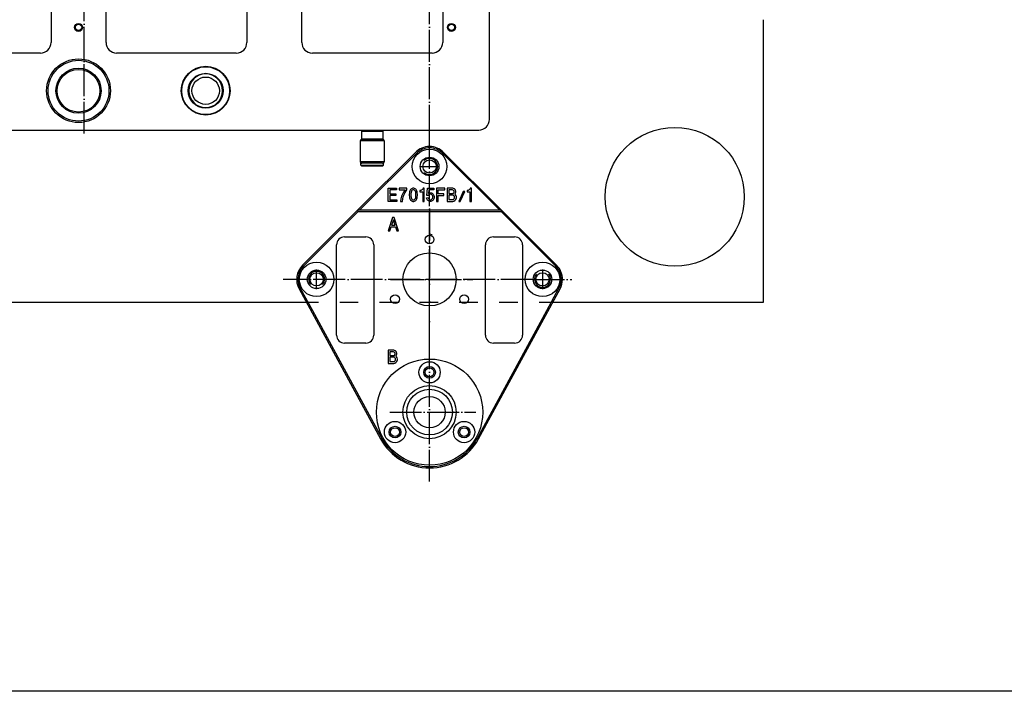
# Model space of a CAD drawing. Extents: x -1763 to 4575, y -3429 to 1051.
# Tile 149 of 193: x 2578 to 2948, y -2170 to -1917. Entities that reach past the tile are written whole.
import ezdxf

# ---------------------------------------------------------------- set-up
doc = ezdxf.new("R2010")
doc.units = 0
doc.linetypes.add('DASHED', pattern=[15, 7, -8])
doc.linetypes.add('DOT_CENTER', pattern=[14, 12, -1, 0, -1])
doc.layers.get('0').update_dxf_attribs({"linetype": 'CONTINUOUS'})
doc.layers.add('1', color=7, linetype='CONTINUOUS')

# ---------------------------------------------------------------- blocks, each defined once
blk = doc.blocks.new('DUT_BOARD__222', base_point=(2884.31, -1929.7))
at = {"color": 1, "linetype": 'CONTINUOUS'}
for p, q in [((2589.67, -1833.02), (2589.67, -1925.7)), ((2610.33, -1925.7), (2610.33, -1833.02)), ((2663.33, -1833.02), (2663.33, -1925.7)), ((2683.99, -1925.7), (2683.99, -1833.02)), ((2736.99, -1833.02), (2736.99, -1925.7)), ((2585.67, -1929.7), (2540.67, -1929.7)), ((2659.33, -1929.7), (2614.33, -1929.7)), ((2732.99, -1929.7), (2687.99, -1929.7))]:
    blk.add_line(p, q, dxfattribs=at)
for centre, start, end in [((2585.67, -1925.7), -90, 0), ((2614.33, -1925.7), 180, -90), ((2659.33, -1925.7), -90, 0), ((2687.99, -1925.7), 180, -90), ((2732.99, -1925.7), -90, 0)]:
    blk.add_arc(centre, 4, start, end, dxfattribs=at)
blk = doc.blocks.new('24791-0S111__227', base_point=(2714.49, -1962.18))
at = {"color": 1, "linetype": 'CONTINUOUS'}
for p, q in [((2706.69, -1958.88), (2706.49, -1959.08)), ((2706.49, -1959.08), (2706.49, -1961.98)), ((2706.49, -1959.08), (2710.49, -1959.08)), ((2706.69, -1958.88), (2710.49, -1958.88)), ((2710.49, -1958.88), (2714.29, -1958.88)), ((2710.49, -1959.08), (2714.49, -1959.08)), ((2714.29, -1958.88), (2714.49, -1959.08)), ((2714.49, -1959.08), (2714.49, -1961.98)), ((2706.49, -1961.98), (2710.49, -1961.98)), ((2706.69, -1962.18), (2706.49, -1961.98)), ((2706.69, -1962.18), (2710.49, -1962.18)), ((2710.49, -1961.98), (2714.49, -1961.98)), ((2710.49, -1962.18), (2714.29, -1962.18)), ((2714.29, -1962.18), (2714.49, -1961.98))]:
    blk.add_line(p, q, dxfattribs=at)
blk = doc.blocks.new('BEARING_HK0509__228', base_point=(2714.99, -1971.18))
at = {"color": 1, "linetype": 'CONTINUOUS'}
for p, q in [((2705.99, -1962.78), (2705.99, -1970.58)), ((2714.99, -1962.78), (2705.99, -1962.78)), ((2706.69, -1962.18), (2706.59, -1962.18)), ((2706.69, -1962.18), (2710.49, -1962.18)), ((2710.49, -1962.18), (2714.29, -1962.18)), ((2714.39, -1962.18), (2714.29, -1962.18)), ((2714.99, -1962.78), (2714.99, -1970.58)), ((2714.99, -1970.58), (2705.99, -1970.58)), ((2707.99, -1971.18), (2706.59, -1971.18)), ((2712.99, -1971.18), (2707.99, -1971.18)), ((2714.39, -1971.18), (2712.99, -1971.18))]:
    blk.add_line(p, q, dxfattribs=at)
for centre, start, end in [((2706.59, -1962.78), 90, 180), ((2714.39, -1962.78), 0, 90), ((2706.59, -1970.58), 180, -90), ((2714.39, -1970.58), -90, 0)]:
    blk.add_arc(centre, 0.6, start, end, dxfattribs=at)
blk = doc.blocks.new('E2812-23753-0__229', base_point=(2714.79, -1972.18))
at = {"color": 1, "linetype": 'CONTINUOUS'}
for p, q in [((2707.99, -1958.68), (2707.99, -1958.88)), ((2712.99, -1958.68), (2712.99, -1958.88)), ((2706.19, -1971.18), (2706.59, -1971.18)), ((2706.19, -1971.88), (2706.19, -1971.18)), ((2706.49, -1972.18), (2706.19, -1971.88)), ((2706.19, -1971.88), (2714.79, -1971.88)), ((2706.49, -1972.18), (2714.49, -1972.18)), ((2707.99, -1971.18), (2706.59, -1971.18)), ((2712.99, -1971.18), (2707.99, -1971.18)), ((2714.39, -1971.18), (2712.99, -1971.18)), ((2714.39, -1971.18), (2714.79, -1971.18)), ((2714.49, -1972.18), (2714.79, -1971.88)), ((2714.79, -1971.88), (2714.79, -1971.18))]:
    blk.add_line(p, q, dxfattribs=at)
blk = doc.blocks.new('BEARING_ASSY1_7__230', base_point=(2714.99, -1972.18))
for name, p in [('E2812-23753-0__229', (2714.79, -1972.18)), ('24791-0S111__227', (2714.49, -1962.18)), ('BEARING_HK0509__228', (2714.99, -1971.18))]:
    blk.add_blockref(name, p)
blk = doc.blocks.new('BEARINGS__255', base_point=(2852.31, -1972.18))
blk.add_blockref('BEARING_ASSY1_7__230', (2714.99, -1972.18))
blk = doc.blocks.new('6960-0041-0_5__261', base_point=(2654.18, -1950.2))
at = {"color": 1, "linetype": 'CONTINUOUS'}
blk.add_circle((2647.83, -1943.85), 5.15, dxfattribs=at)
for start, end in [(0, 180), (180, 0)]:
    blk.add_arc((2647.83, -1943.85), 6.35, start, end, dxfattribs=at)
blk = doc.blocks.new('HOLEPLUGS__263', base_point=(2875.16, -1950.2))
blk.add_blockref('6960-0041-0_5__261', (2654.18, -1950.2))
blk = doc.blocks.new('21791-0S112__266', base_point=(2612, -1955.85))
at = {"color": 1, "linetype": 'CONTINUOUS'}
for radius in [12, 11.45, 8.49, 8.03]:
    blk.add_circle((2600, -1943.85), radius, dxfattribs=at)
blk = doc.blocks.new('BUSHINGS_INTERFACE__267', base_point=(2685.66, -1955.85))
blk.add_blockref('21791-0S112__266', (2612, -1955.85))
blk = doc.blocks.new('SMALLPARTS__282', base_point=(2940, -1972.18))
for name, p in [('BEARINGS__255', (2852.31, -1972.18)), ('BUSHINGS_INTERFACE__267', (2685.66, -1955.85)), ('HOLEPLUGS__263', (2875.16, -1950.2))]:
    blk.add_blockref(name, p)
blk = doc.blocks.new('E7018-24101__283', base_point=(2900, -1958.68))
at = {"color": 1, "linetype": 'CONTINUOUS'}
for p, q in [((2754.6, -1954.68), (2754.6, -1791.38)), ((2589.67, -1833.02), (2589.67, -1925.7)), ((2610.33, -1925.7), (2610.33, -1833.02)), ((2663.33, -1833.02), (2663.33, -1925.7)), ((2683.99, -1925.7), (2683.99, -1833.02)), ((2736.99, -1833.02), (2736.99, -1925.7)), ((2585.67, -1929.7), (2540.67, -1929.7)), ((2659.33, -1929.7), (2614.33, -1929.7)), ((2732.99, -1929.7), (2687.99, -1929.7)), ((2449.4, -1958.68), (2750.6, -1958.68))]:
    blk.add_line(p, q, dxfattribs=at)
for centre, radius in [((2600, -1920), 1.5), ((2740.29, -1920), 1.5), ((2600, -1920), 1.2), ((2740.29, -1920), 1.2), ((2647.83, -1943.85), 9.2), ((2647.83, -1943.85), 9), ((2647.83, -1943.85), 6.55)]:
    blk.add_circle(centre, radius, dxfattribs=at)
for centre, radius, start, end in [((2585.67, -1925.7), 4, -90, 0), ((2614.33, -1925.7), 4, 180, -90), ((2659.33, -1925.7), 4, -90, 0), ((2687.99, -1925.7), 4, 180, -90), ((2732.99, -1925.7), 4, -90, 0), ((2647.83, -1943.85), 6.35, 0, 180), ((2647.83, -1943.85), 6.35, 180, 0), ((2750.6, -1954.68), 4, -90, 0)]:
    blk.add_arc(centre, radius, start, end, dxfattribs=at)
blk = doc.blocks.new('E7018-64101__284', base_point=(2940, -1972.18))
for name, p in [('SMALLPARTS__282', (2940, -1972.18)), ('E7018-24101__283', (2900, -1958.68))]:
    blk.add_blockref(name, p)
blk = doc.blocks.new('STIFF_ASSY_DUTBD__285', base_point=(2940, -1972.18))
for name, p in [('E7018-64101__284', (2940, -1972.18)), ('DUT_BOARD__222', (2884.31, -1929.7))]:
    blk.add_blockref(name, p)
blk = doc.blocks.new('A1__286', base_point=(2940, -1972.18))
blk.add_blockref('STIFF_ASSY_DUTBD__285', (2940, -1972.18))
blk = doc.blocks.new('FRONT1__287', base_point=(2940, -1974.24))
blk.add_blockref('A1__286', (2940, -1972.18))
blk = doc.blocks.new('L1__288', base_point=(2940, -1974.24))
blk.add_blockref('FRONT1__287', (2940, -1974.24))
blk = doc.blocks.new('TEXT__453', base_point=(-2000, -2800))
at = {"layer": '1', "color": 1, "linetype": 'CONTINUOUS'}
blk.add_line((4500, -2170), (-700, -2170), dxfattribs=at)
blk = doc.blocks.new('PIN__468', base_point=(2752.06, -2084.88))
at = {"layer": '1', "color": 4, "linetype": 'CONTINUOUS'}
for centre, radius in [((2732.06, -2064.88), 20), ((2732.06, -2049.88), 4), ((2732.06, -2049.88), 2.2), ((2732.06, -2064.88), 10), ((2732.06, -2064.88), 8.6), ((2732.06, -2064.88), 5.9), ((2719.07, -2072.38), 4), ((2719.07, -2072.38), 2.2), ((2745.05, -2072.38), 4), ((2745.05, -2072.38), 2.2)]:
    blk.add_circle(centre, radius, dxfattribs=at)
blk = doc.blocks.new('E7015-23250__469', base_point=(3717.94, -2091.02))
at = {"layer": '1', "color": 6, "linetype": 'CONTINUOUS'}
for p, q in [((2704.95, -1988.88), (2726.76, -1967.08)), ((2706.66, -1987.88), (2727.11, -1967.43)), ((2737.01, -1967.43), (2757.46, -1987.88)), ((2737.36, -1967.08), (2759.17, -1988.88)), ((2716.43, -1980.55), (2719.63, -1980.55)), ((2716.43, -1985.55), (2716.43, -1980.55)), ((2717.05, -1981.18), (2717.05, -1982.68)), ((2719.63, -1981.18), (2717.05, -1981.18)), ((2719.63, -1980.55), (2719.63, -1981.18)), ((2723.52, -1980.55), (2720.59, -1980.55)), ((2720.59, -1980.55), (2720.59, -1981.18)), ((2720.59, -1981.18), (2722.84, -1981.18)), ((2722.84, -1981.18), (2722.11, -1982.3)), ((2722.84, -1982.18), (2723.52, -1981.12)), ((2723.52, -1981.12), (2723.52, -1980.55)), ((2724.64, -1981.55), (2724.53, -1981.87)), ((2724.75, -1981.3), (2724.64, -1981.55)), ((2724.92, -1981.05), (2724.75, -1981.3)), ((2725.09, -1980.87), (2724.92, -1981.05)), ((2725.26, -1980.74), (2725.09, -1980.87)), ((2725.2, -1981.68), (2725.09, -1981.99)), ((2725.32, -1981.49), (2725.2, -1981.68)), ((2725.54, -1980.62), (2725.26, -1980.74)), ((2725.54, -1981.3), (2725.32, -1981.49)), ((2725.77, -1980.55), (2725.54, -1980.62)), ((2725.77, -1981.18), (2725.54, -1981.3)), ((2726.16, -1980.55), (2725.77, -1980.55)), ((2726.16, -1981.18), (2725.77, -1981.18)), ((2726.38, -1980.62), (2726.16, -1980.55)), ((2726.38, -1981.3), (2726.16, -1981.18)), ((2726.67, -1980.74), (2726.38, -1980.62)), ((2726.61, -1981.49), (2726.38, -1981.3)), ((2726.72, -1981.68), (2726.61, -1981.49)), ((2726.83, -1980.87), (2726.67, -1980.74)), ((2726.83, -1981.99), (2726.72, -1981.68)), ((2727, -1981.05), (2726.83, -1980.87)), ((2727.17, -1981.3), (2727, -1981.05)), ((2727.28, -1981.55), (2727.17, -1981.3)), ((2727.4, -1981.87), (2727.28, -1981.55)), ((2728.41, -1981.43), (2728.41, -1981.93)), ((2728.52, -1981.43), (2728.41, -1981.43)), ((2728.8, -1981.37), (2728.52, -1981.43)), ((2728.97, -1981.3), (2728.8, -1981.37)), ((2729.2, -1981.18), (2728.97, -1981.3)), ((2729.37, -1980.99), (2729.2, -1981.18)), ((2729.53, -1980.74), (2729.37, -1980.99)), ((2729.59, -1980.55), (2729.53, -1980.74)), ((2730.04, -1980.55), (2729.59, -1980.55)), ((2730.04, -1985.55), (2730.04, -1980.55)), ((2731, -1983.3), (2731.33, -1980.55)), ((2731.33, -1980.55), (2733.64, -1980.55)), ((2731.78, -1981.18), (2731.62, -1982.55)), ((2733.64, -1981.18), (2731.78, -1981.18)), ((2733.64, -1980.55), (2733.64, -1981.18)), ((2734.71, -1980.55), (2734.71, -1985.55)), ((2737.75, -1980.55), (2734.71, -1980.55)), ((2735.33, -1981.18), (2737.75, -1981.18)), ((2735.33, -1982.68), (2735.33, -1981.18)), ((2737.75, -1981.18), (2737.75, -1980.55)), ((2738.65, -1980.55), (2738.65, -1985.55)), ((2740.78, -1980.55), (2738.65, -1980.55)), ((2739.27, -1981.18), (2739.27, -1982.55)), ((2740.73, -1981.18), (2739.27, -1981.18)), ((2740.95, -1981.24), (2740.73, -1981.18)), ((2741.07, -1980.62), (2740.78, -1980.55)), ((2741.12, -1981.37), (2740.95, -1981.24)), ((2741.4, -1980.8), (2741.07, -1980.62)), ((2741.23, -1981.55), (2741.12, -1981.37)), ((2741.29, -1981.74), (2741.23, -1981.55)), ((2741.29, -1981.99), (2741.29, -1981.74)), ((2741.63, -1981.05), (2741.4, -1980.8)), ((2741.85, -1981.43), (2741.63, -1981.05)), ((2741.91, -1981.74), (2741.85, -1981.43)), ((2741.91, -1981.99), (2741.91, -1981.74)), ((2746.18, -1981.43), (2746.18, -1981.93)), ((2746.3, -1981.43), (2746.18, -1981.43)), ((2746.58, -1981.37), (2746.3, -1981.43)), ((2746.75, -1981.3), (2746.58, -1981.37)), ((2746.97, -1981.18), (2746.75, -1981.3)), ((2747.14, -1980.99), (2746.97, -1981.18)), ((2747.31, -1980.74), (2747.14, -1980.99)), ((2747.37, -1980.55), (2747.31, -1980.74)), ((2747.82, -1980.55), (2747.37, -1980.55)), ((2747.82, -1985.55), (2747.82, -1980.55)), ((2717.05, -1982.68), (2719.41, -1982.68)), ((2717.05, -1983.3), (2717.05, -1984.93)), ((2719.41, -1983.3), (2717.05, -1983.3)), ((2717.05, -1984.93), (2719.69, -1984.93)), ((2719.41, -1982.68), (2719.41, -1983.3)), ((2719.69, -1984.93), (2719.69, -1985.55)), ((2721.27, -1984.55), (2721.15, -1985.55)), ((2721.55, -1983.62), (2721.27, -1984.55)), ((2721.77, -1983.05), (2721.55, -1983.62)), ((2722.11, -1982.3), (2721.77, -1983.05)), ((2721.83, -1985.55), (2721.94, -1984.62)), ((2721.94, -1984.62), (2722.11, -1983.87)), ((2722.11, -1983.87), (2722.39, -1983.12)), ((2722.39, -1983.12), (2722.84, -1982.18)), ((2724.47, -1982.24), (2724.42, -1982.8)), ((2724.42, -1982.8), (2724.42, -1983.3)), ((2724.42, -1983.3), (2724.47, -1983.87)), ((2724.53, -1981.87), (2724.47, -1982.24)), ((2724.47, -1983.87), (2724.53, -1984.24)), ((2724.53, -1984.24), (2724.64, -1984.55)), ((2724.64, -1984.55), (2724.75, -1984.8)), ((2724.75, -1984.8), (2724.92, -1985.05)), ((2724.92, -1985.05), (2725.09, -1985.24)), ((2725.09, -1981.99), (2725.03, -1982.68)), ((2725.03, -1982.68), (2725.03, -1983.43)), ((2725.03, -1983.43), (2725.09, -1984.12)), ((2725.09, -1984.12), (2725.2, -1984.43)), ((2725.09, -1985.24), (2725.26, -1985.37)), ((2725.2, -1984.43), (2725.32, -1984.62)), ((2725.26, -1985.37), (2725.54, -1985.49)), ((2725.32, -1984.62), (2725.54, -1984.8)), ((2725.54, -1984.8), (2725.77, -1984.93)), ((2725.77, -1984.93), (2726.16, -1984.93)), ((2726.16, -1984.93), (2726.38, -1984.8)), ((2726.38, -1984.8), (2726.61, -1984.62)), ((2726.38, -1985.49), (2726.67, -1985.37)), ((2726.61, -1984.62), (2726.72, -1984.43)), ((2726.67, -1985.37), (2726.83, -1985.24)), ((2726.72, -1984.43), (2726.83, -1984.12)), ((2726.89, -1982.68), (2726.83, -1981.99)), ((2726.83, -1984.12), (2726.89, -1983.43)), ((2726.83, -1985.24), (2727, -1985.05)), ((2726.89, -1983.43), (2726.89, -1982.68)), ((2727, -1985.05), (2727.17, -1984.8)), ((2727.17, -1984.8), (2727.28, -1984.55)), ((2727.28, -1984.55), (2727.4, -1984.24)), ((2727.45, -1982.24), (2727.4, -1981.87)), ((2727.4, -1984.24), (2727.45, -1983.87)), ((2727.51, -1982.8), (2727.45, -1982.24)), ((2727.45, -1983.87), (2727.51, -1983.3)), ((2727.51, -1983.3), (2727.51, -1982.8)), ((2728.41, -1981.93), (2729.48, -1981.93)), ((2729.48, -1981.93), (2729.48, -1985.55)), ((2730.94, -1984.18), (2731.5, -1984.12)), ((2731.05, -1984.55), (2730.94, -1984.18)), ((2731.56, -1983.3), (2731, -1983.3)), ((2731.17, -1984.8), (2731.05, -1984.55)), ((2731.33, -1985.05), (2731.17, -1984.8)), ((2731.5, -1985.24), (2731.33, -1985.05)), ((2731.5, -1984.12), (2731.62, -1984.43)), ((2731.67, -1985.37), (2731.5, -1985.24)), ((2731.67, -1983.12), (2731.56, -1983.3)), ((2731.62, -1982.55), (2731.9, -1982.37)), ((2731.62, -1984.43), (2731.73, -1984.62)), ((2731.9, -1982.93), (2731.67, -1983.12)), ((2731.95, -1985.49), (2731.67, -1985.37)), ((2731.73, -1984.62), (2731.95, -1984.8)), ((2731.9, -1982.37), (2732.23, -1982.24)), ((2732.23, -1982.8), (2731.9, -1982.93)), ((2731.95, -1984.8), (2732.23, -1984.93)), ((2732.23, -1982.24), (2732.52, -1982.24)), ((2732.52, -1982.8), (2732.23, -1982.8)), ((2732.23, -1984.93), (2732.52, -1984.93)), ((2732.52, -1982.24), (2732.8, -1982.3)), ((2732.8, -1982.93), (2732.52, -1982.8)), ((2732.52, -1984.93), (2732.8, -1984.8)), ((2732.8, -1982.3), (2733.08, -1982.43)), ((2733.02, -1983.12), (2732.8, -1982.93)), ((2732.8, -1984.8), (2733.02, -1984.62)), ((2733.08, -1985.37), (2732.8, -1985.49)), ((2733.13, -1983.3), (2733.02, -1983.12)), ((2733.02, -1984.62), (2733.13, -1984.43)), ((2733.08, -1982.43), (2733.25, -1982.62)), ((2733.25, -1985.24), (2733.08, -1985.37)), ((2733.25, -1983.62), (2733.13, -1983.3)), ((2733.13, -1984.43), (2733.25, -1984.12)), ((2733.25, -1982.62), (2733.42, -1982.8)), ((2733.25, -1984.12), (2733.25, -1983.62)), ((2733.42, -1985.05), (2733.25, -1985.24)), ((2733.42, -1982.8), (2733.58, -1983.05)), ((2733.58, -1984.8), (2733.42, -1985.05)), ((2733.58, -1983.05), (2733.7, -1983.3)), ((2733.7, -1984.55), (2733.58, -1984.8)), ((2733.7, -1983.3), (2733.81, -1983.68)), ((2733.81, -1984.18), (2733.7, -1984.55)), ((2733.81, -1983.68), (2733.81, -1984.18)), ((2737.41, -1982.68), (2735.33, -1982.68)), ((2735.33, -1983.3), (2737.41, -1983.3)), ((2735.33, -1985.55), (2735.33, -1983.3)), ((2737.41, -1983.3), (2737.41, -1982.68)), ((2739.27, -1982.55), (2740.73, -1982.55)), ((2739.27, -1983.12), (2739.27, -1984.87)), ((2740.73, -1983.12), (2739.27, -1983.12)), ((2739.27, -1984.87), (2740.73, -1984.87)), ((2740.73, -1982.55), (2740.95, -1982.49)), ((2741.01, -1983.18), (2740.73, -1983.12)), ((2740.73, -1984.87), (2741.01, -1984.8)), ((2740.78, -1985.55), (2741.23, -1985.43)), ((2740.95, -1982.49), (2741.12, -1982.37)), ((2741.23, -1983.37), (2741.01, -1983.18)), ((2741.01, -1984.8), (2741.23, -1984.62)), ((2741.12, -1982.37), (2741.23, -1982.18)), ((2741.23, -1982.18), (2741.29, -1981.99)), ((2741.4, -1983.62), (2741.23, -1983.37)), ((2741.23, -1984.62), (2741.4, -1984.37)), ((2741.23, -1985.43), (2741.57, -1985.24)), ((2741.46, -1983.87), (2741.4, -1983.62)), ((2741.4, -1984.37), (2741.46, -1984.12)), ((2741.46, -1984.12), (2741.46, -1983.87)), ((2741.52, -1982.8), (2741.63, -1982.68)), ((2741.8, -1983.05), (2741.52, -1982.8)), ((2741.57, -1985.24), (2741.85, -1984.93)), ((2741.63, -1982.68), (2741.85, -1982.3)), ((2742.02, -1983.43), (2741.8, -1983.05)), ((2741.85, -1982.3), (2741.91, -1981.99)), ((2741.85, -1984.93), (2742.02, -1984.62)), ((2742.13, -1983.87), (2742.02, -1983.43)), ((2742.02, -1984.62), (2742.13, -1984.18)), ((2742.13, -1984.18), (2742.13, -1983.87)), ((2744.72, -1981.8), (2743.03, -1985.55)), ((2743.6, -1985.55), (2745.28, -1981.8)), ((2745.28, -1981.8), (2744.72, -1981.8)), ((2746.18, -1981.93), (2747.25, -1981.93)), ((2747.25, -1981.93), (2747.25, -1985.55)), ((2684.26, -2009.58), (2704.95, -1988.88)), ((2759.17, -1988.88), (2704.95, -1988.88)), ((2705.16, -1989.38), (2704.95, -1988.88)), ((2719.69, -1985.55), (2716.43, -1985.55)), ((2721.15, -1985.55), (2721.83, -1985.55)), ((2725.54, -1985.49), (2725.77, -1985.55)), ((2725.77, -1985.55), (2726.16, -1985.55)), ((2726.16, -1985.55), (2726.38, -1985.49)), ((2729.48, -1985.55), (2730.04, -1985.55)), ((2732.23, -1985.55), (2731.95, -1985.49)), ((2732.52, -1985.55), (2732.23, -1985.55)), ((2732.8, -1985.49), (2732.52, -1985.55)), ((2734.71, -1985.55), (2735.33, -1985.55)), ((2738.65, -1985.55), (2740.78, -1985.55)), ((2743.03, -1985.55), (2743.6, -1985.55)), ((2747.25, -1985.55), (2747.82, -1985.55)), ((2758.96, -1989.38), (2759.17, -1988.88)), ((2759.17, -1988.88), (2779.86, -2009.58)), ((2684.61, -2009.93), (2705.16, -1989.38)), ((2705.16, -1989.38), (2758.96, -1989.38)), ((2718.09, -1991.55), (2716.46, -1996.55)), ((2718.43, -1992.43), (2717.76, -1994.43)), ((2718.77, -1991.55), (2718.09, -1991.55)), ((2719.16, -1994.43), (2718.43, -1992.43)), ((2720.4, -1996.55), (2718.77, -1991.55)), ((2758.96, -1989.38), (2779.51, -2009.93)), ((2716.46, -1996.55), (2717.08, -1996.55)), ((2717.08, -1996.55), (2717.59, -1995.05)), ((2717.59, -1995.05), (2719.27, -1995.05)), ((2717.76, -1994.43), (2719.16, -1994.43)), ((2719.27, -1995.05), (2719.78, -1996.55)), ((2719.78, -1996.55), (2720.4, -1996.55)), ((2700.06, -1998.88), (2708.06, -1998.88)), ((2756.06, -1998.88), (2764.06, -1998.88)), ((2697.06, -2035.88), (2697.06, -2001.88)), ((2711.06, -2001.88), (2711.06, -2035.88)), ((2753.06, -2035.88), (2753.06, -2001.88)), ((2767.06, -2001.88), (2767.06, -2035.88)), ((2682.97, -2018.46), (2713.61, -2074.9)), ((2683.41, -2018.22), (2687.98, -2026.64)), ((2750.52, -2074.9), (2781.15, -2018.46)), ((2776.14, -2026.64), (2780.71, -2018.22)), ((2687.98, -2026.64), (2714.04, -2074.66)), ((2750.08, -2074.66), (2776.14, -2026.64)), ((2708.06, -2038.88), (2700.06, -2038.88)), ((2764.06, -2038.88), (2756.06, -2038.88)), ((2716.46, -2041.55), (2716.46, -2046.55)), ((2718.6, -2041.55), (2716.46, -2041.55)), ((2717.08, -2042.18), (2717.08, -2043.55)), ((2718.54, -2042.18), (2717.08, -2042.18)), ((2717.08, -2043.55), (2718.54, -2043.55)), ((2717.08, -2044.12), (2717.08, -2045.87)), ((2718.54, -2044.12), (2717.08, -2044.12)), ((2718.77, -2042.24), (2718.54, -2042.18)), ((2718.54, -2043.55), (2718.77, -2043.49)), ((2718.82, -2044.18), (2718.54, -2044.12)), ((2718.88, -2041.62), (2718.6, -2041.55)), ((2718.94, -2042.37), (2718.77, -2042.24)), ((2718.77, -2043.49), (2718.94, -2043.37)), ((2719.05, -2044.37), (2718.82, -2044.18)), ((2719.22, -2041.8), (2718.88, -2041.62)), ((2719.05, -2042.55), (2718.94, -2042.37)), ((2718.94, -2043.37), (2719.05, -2043.18)), ((2719.11, -2042.74), (2719.05, -2042.55)), ((2719.05, -2043.18), (2719.11, -2042.99)), ((2719.22, -2044.62), (2719.05, -2044.37)), ((2719.11, -2042.99), (2719.11, -2042.74)), ((2719.44, -2042.05), (2719.22, -2041.8)), ((2719.27, -2044.87), (2719.22, -2044.62)), ((2719.33, -2043.8), (2719.44, -2043.68)), ((2719.61, -2044.05), (2719.33, -2043.8)), ((2719.67, -2042.43), (2719.44, -2042.05)), ((2719.44, -2043.68), (2719.67, -2043.3)), ((2719.84, -2044.43), (2719.61, -2044.05)), ((2719.72, -2042.74), (2719.67, -2042.43)), ((2719.67, -2043.3), (2719.72, -2042.99)), ((2719.72, -2042.99), (2719.72, -2042.74)), ((2719.95, -2044.87), (2719.84, -2044.43)), ((2716.46, -2046.55), (2718.6, -2046.55)), ((2717.08, -2045.87), (2718.54, -2045.87)), ((2718.54, -2045.87), (2718.82, -2045.8)), ((2718.6, -2046.55), (2719.05, -2046.43)), ((2718.82, -2045.8), (2719.05, -2045.62)), ((2719.05, -2045.62), (2719.22, -2045.37)), ((2719.05, -2046.43), (2719.39, -2046.24)), ((2719.22, -2045.37), (2719.27, -2045.12)), ((2719.27, -2045.12), (2719.27, -2044.87)), ((2719.39, -2046.24), (2719.67, -2045.93)), ((2719.67, -2045.93), (2719.84, -2045.62)), ((2719.84, -2045.62), (2719.95, -2045.18)), ((2719.95, -2045.18), (2719.95, -2044.87))]:
    blk.add_line(p, q, dxfattribs=at)
at = {"layer": '1', "color": 6, "linetype": 'DOT_CENTER'}
for p, q in [((2732.06, -1988.19), (2732.06, -2014.88)), ((2717.37, -2014.88), (2732.06, -2014.88)), ((2732.06, -2036.18), (2732.06, -2014.88)), ((2732.06, -2014.88), (2748.35, -2014.88)), ((2732.06, -2091.02), (2732.06, -2036.18)), ((2717.06, -2064.88), (2749.43, -2064.88))]:
    blk.add_line(p, q, dxfattribs=at)
at = {"layer": '1', "color": 6, "linetype": 'CONTINUOUS'}
for centre, radius in [((2732.06, -1972.38), 6.5), ((2732.06, -1972.38), 3.5), ((2732.06, -1999.88), 1.65), ((2732.06, -2014.88), 10), ((2689.56, -2014.88), 6.5), ((2689.56, -2014.88), 3.5), ((2774.56, -2014.88), 6.5), ((2774.56, -2014.88), 3.5), ((2719.07, -2022.38), 1.65), ((2745.05, -2022.38), 1.65), ((2732.06, -2049.88), 1.65), ((2732.06, -2064.88), 10), ((2719.07, -2072.38), 1.65), ((2745.05, -2072.38), 1.65)]:
    blk.add_circle(centre, radius, dxfattribs=at)
for centre, radius, start, end in [((2732.06, -1972.38), 7.5, 90, 135), ((2732.06, -1972.38), 7, 90, 135), ((2732.06, -1972.38), 7.5, 45, 90), ((2732.06, -1972.38), 7, 45, 90), ((2704.38, -1985.94), 3, -78.8918, -40.3858), ((2759.75, -1985.94), 3, -139.6142, -101.1082), ((2700.06, -2001.88), 3, 90, 180), ((2708.06, -2001.88), 3, 0, 90), ((2732.06, -1999.88), 2, 61.2344, 90), ((2756.06, -2001.88), 3, 90, 180), ((2764.06, -2001.88), 3, 0, 90), ((2689.56, -2014.88), 7.5, 135, -151.5073), ((2689.56, -2014.88), 7, 135, 180), ((2774.56, -2014.88), 7, 0, 45), ((2774.56, -2014.88), 7.5, 0, 45), ((2689.56, -2014.88), 7, 180, -151.5073), ((2774.56, -2014.88), 7, -28.4927, 0), ((2774.56, -2014.88), 7.5, -28.4927, 0), ((2700.06, -2035.88), 3, 180, -90), ((2708.06, -2035.88), 3, -90, 0), ((2756.06, -2035.88), 3, 180, -90), ((2764.06, -2035.88), 3, -90, 0), ((2732.06, -2064.88), 21, -151.5073, -90), ((2732.06, -2064.88), 20.5, -151.5073, -90), ((2732.06, -2064.88), 20.5, -90, -28.4927), ((2732.06, -2064.88), 21, -90, -28.4927)]:
    blk.add_arc(centre, radius, start, end, dxfattribs=at)
at = {"layer": '1'}
blk.add_blockref('PIN__468', (2752.06, -2084.88), dxfattribs=at)
blk = doc.blocks.new('HEADPLATE_EG__472', base_point=(2054.3, -2091.02))
at = {"layer": '1', "color": 1, "linetype": 'DOT_CENTER'}
for p, q in [((2732.06, -1961.14), (2732.06, -1347.99)), ((2602.06, -1960), (2602.06, -1483.75)), ((2732.06, -2043.77), (2732.06, -1961.14)), ((2728.31, -1972.38), (2735.81, -1972.38)), ((2689.56, -2018.63), (2689.56, -2011.13)), ((2774.56, -2011.13), (2774.56, -2018.63)), ((2770.81, -2014.88), (2677, -2014.88)), ((2770.81, -2014.88), (2785.52, -2014.88))]:
    blk.add_line(p, q, dxfattribs=at)
at = {"layer": '1', "color": 7, "linetype": 'CONTINUOUS'}
for p, q in [((2857.59, -1917.1), (2857.59, -2023.63)), ((2673.62, -2023.63), (2534.62, -2023.63)), ((2683.87, -2023.63), (2673.62, -2023.63)), ((2857.59, -2023.63), (2780.25, -2023.63))]:
    blk.add_line(p, q, dxfattribs=at)
at = {"layer": '1', "color": 7, "linetype": 'DASHED'}
blk.add_line((2780.25, -2023.63), (2683.87, -2023.63), dxfattribs=at)
at = {"layer": '1', "color": 7, "linetype": 'CONTINUOUS'}
for centre, radius in [((2824.31, -1983.8), 26.16), ((2732.06, -1972.38), 2.5), ((2689.56, -2014.88), 2.5), ((2774.56, -2014.88), 2.5)]:
    blk.add_circle(centre, radius, dxfattribs=at)
at = {"layer": '1', "color": 1, "linetype": 'CONTINUOUS'}
for centre, start, end in [((2732.06, -1972.38), -130.8415, 131.7276), ((2689.56, -2014.88), -40.8415, -138.2724), ((2774.56, -2014.88), 139.1585, 41.7276)]:
    blk.add_arc(centre, 3, start, end, dxfattribs=at)
at = {"layer": '1'}
blk.add_blockref('E7015-23250__469', (3717.94, -2091.02), dxfattribs=at)

msp = doc.modelspace()

# ---------------------------------------------------------------- block references
msp.add_blockref('L1__288', (2940, -1974.24))
at = {"layer": '1'}
for name, p in [('TEXT__453', (-2000, -2800)), ('HEADPLATE_EG__472', (2054.3, -2091.02))]:
    msp.add_blockref(name, p, dxfattribs=at)

doc.saveas('drawing.dxf')
